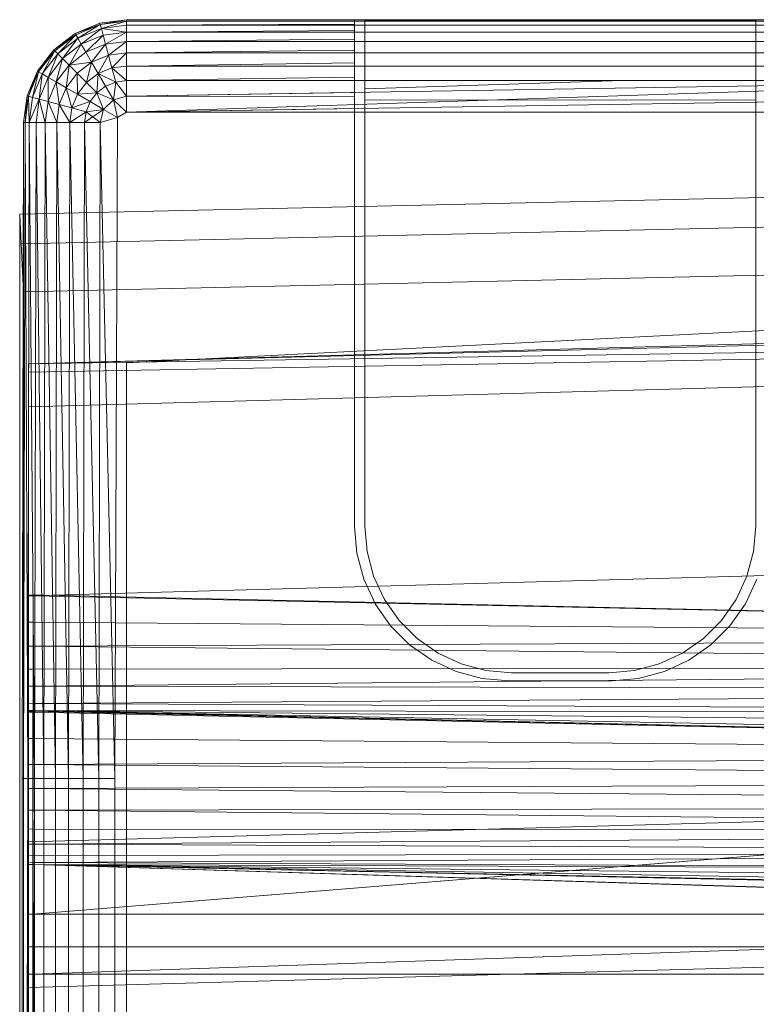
# Model space of a CAD drawing. Header units: metres. Extents: x 391.1 to 427.5, y 12.7 to 28.4.
# Tile 71 of 151: x 407.553 to 407.658, y 26.374 to 26.514. Entities that reach past the tile are written whole.
import ezdxf

# ---------------------------------------------------------------- set-up
doc = ezdxf.new("R2010")
doc.units = ezdxf.units.M
doc.layers.add('A-DETL-____-MBND', color=7, linetype='Continuous', lineweight=18)
doc.layers.add('A-GENM-____-OTLN', color=7, linetype='Continuous', lineweight=18)

# ---------------------------------------------------------------- blocks, each defined once
blk = doc.blocks.new('Family - LONDR55-XX_ZZ-ARQ-CAA-M3D-Londres55-154724-04_ENLLUMENAT_P1')
at = {"layer": 'A-DETL-____-MBND', "color": 253, "true_color": 0xaaaaaa}
for p, q in [((0.00733, 0.72494), (0.01086, 0.72641)), ((0.00733, 0.72494), (0.01086, 0.72641)), ((0.00733, 0.72494), (0.01086, 0.72641)), ((0.00733, 0.72494), (0.01086, 0.72641)), ((0.01086, 0.72641), (0.01465, 0.72691)), ((0.01086, 0.72641), (0.01465, 0.72691)), ((0.01086, 0.72641), (0.01465, 0.72691)), ((0.01086, 0.72641), (0.01465, 0.72691)), ((0.01086, 0.72641), (0.01465, 0.72671)), ((0.01086, 0.72641), (0.01465, 0.72671)), ((0.01086, 0.72641), (0.01091, 0.72621)), ((0.01086, 0.72641), (0.01091, 0.72621)), ((0.01086, 0.72641), (0.01091, 0.72621)), ((0.01465, 0.72671), (0.01091, 0.72621)), ((0.01465, 0.72671), (0.01091, 0.72621)), ((0.01091, 0.72621), (0.01465, 0.72671)), ((0.01465, 0.72691), (0.10805, 0.72711)), ((0.01465, 0.72691), (0.10805, 0.72711)), ((0.01465, 0.72691), (0.01465, 0.72671)), ((0.10805, 0.72691), (0.01465, 0.72671)), ((0.01465, 0.72691), (0.38826, 0.72691)), ((0.01465, 0.72691), (0.38826, 0.72691)), ((0.01465, 0.72691), (0.01465, 0.72671)), ((0.01465, 0.72691), (0.10805, 0.72691)), ((0.01465, 0.72691), (0.01465, 0.72671)), ((0.10805, 0.72691), (0.01465, 0.72671)), ((0.01465, 0.72691), (0.10805, 0.72691)), ((0.01465, 0.72671), (0.10805, 0.72691)), ((0.01465, 0.72671), (0.01465, 0.72611)), ((0.01465, 0.72671), (0.01465, 0.72611)), ((0.01465, 0.72671), (0.10805, 0.72631)), ((0.01465, 0.72671), (0.01465, 0.72611)), ((0.01465, 0.72671), (0.10805, 0.72631)), ((0.10805, 0.72631), (0.01465, 0.72611)), ((0.10805, 0.72631), (0.01465, 0.72611)), ((0.01465, 0.72611), (0.10805, 0.72631)), ((0.02769, 0.72747), (0.02057, 0.40793)), ((0.02769, 0.72747), (0.02057, 0.40793)), ((0.03191, 0.72725), (0.02479, 0.40776)), ((0.03191, 0.72725), (0.02479, 0.40776)), ((0.03191, 0.72747), (0.02769, 0.72747)), ((0.02769, 0.72747), (0.03191, 0.72747)), ((0.03191, 0.72725), (0.02769, 0.72747)), ((0.02769, 0.72747), (0.03191, 0.72725)), ((0.03874, 0.72691), (0.03162, 0.40749)), ((0.03874, 0.72691), (0.03162, 0.40749)), ((0.03191, 0.72747), (0.03874, 0.72747)), ((0.03874, 0.72747), (0.03191, 0.72747)), ((0.03874, 0.72691), (0.03191, 0.72725)), ((0.03191, 0.72725), (0.03874, 0.72691)), ((0.03874, 0.72747), (0.36709, 0.72747)), ((0.36709, 0.72747), (0.03874, 0.72747)), ((0.36709, 0.72691), (0.03874, 0.72691)), ((0.03874, 0.72691), (0.36709, 0.72691)), ((0.10805, 0.72711), (0.10805, 0.72691)), ((0.10805, 0.72711), (0.29485, 0.72711)), ((0.10805, 0.72711), (0.10805, 0.72691)), ((0.10805, 0.72711), (0.29485, 0.72711)), ((0.10805, 0.72711), (0.10805, 0.72691)), ((0.10805, 0.72691), (0.10805, 0.72631)), ((0.10805, 0.72691), (0.29485, 0.72691)), ((0.10805, 0.72691), (0.10805, 0.72631)), ((0.10805, 0.72691), (0.29485, 0.72691)), ((0.10805, 0.72691), (0.29485, 0.72691)), ((0.10805, 0.72691), (0.10805, 0.72631)), ((0.29485, 0.72691), (0.10805, 0.72631)), ((0.10805, 0.72631), (0.29485, 0.72691)), ((0.10805, 0.72631), (0.10805, 0.72534)), ((0.10805, 0.72631), (0.29485, 0.72631)), ((0.10805, 0.72631), (0.10805, 0.72534)), ((0.10805, 0.72631), (0.29485, 0.72631)), ((0.10805, 0.72631), (0.10805, 0.72534)), ((0.29485, 0.72631), (0.10805, 0.72534)), ((0.10805, 0.72631), (0.29485, 0.72631)), ((0.10805, 0.72534), (0.29485, 0.72631)), ((0.00429, 0.72262), (0.00733, 0.72494)), ((0.00429, 0.72262), (0.00733, 0.72494)), ((0.00429, 0.72262), (0.00733, 0.72494)), ((0.00429, 0.72262), (0.00733, 0.72494)), ((0.00733, 0.72494), (0.01091, 0.72621)), ((0.00733, 0.72494), (0.01091, 0.72621)), ((0.00733, 0.72494), (0.00743, 0.72477)), ((0.00733, 0.72494), (0.00743, 0.72477)), ((0.00733, 0.72494), (0.00743, 0.72477)), ((0.01091, 0.72621), (0.00743, 0.72477)), ((0.01091, 0.72621), (0.00743, 0.72477)), ((0.00743, 0.72477), (0.01091, 0.72621)), ((0.00743, 0.72477), (0.01106, 0.72564)), ((0.00743, 0.72477), (0.01106, 0.72564)), ((0.01106, 0.72564), (0.00772, 0.72425)), ((0.01106, 0.72564), (0.00772, 0.72425)), ((0.00772, 0.72425), (0.01106, 0.72564)), ((0.01091, 0.72621), (0.01106, 0.72564)), ((0.01091, 0.72621), (0.01106, 0.72564)), ((0.01091, 0.72621), (0.01465, 0.72611)), ((0.01091, 0.72621), (0.01106, 0.72564)), ((0.01091, 0.72621), (0.01465, 0.72611)), ((0.01465, 0.72611), (0.01106, 0.72564)), ((0.01465, 0.72611), (0.01106, 0.72564)), ((0.01106, 0.72564), (0.01465, 0.72611)), ((0.01106, 0.72564), (0.01132, 0.7247)), ((0.01106, 0.72564), (0.01132, 0.7247)), ((0.01106, 0.72564), (0.01132, 0.7247)), ((0.01465, 0.72611), (0.01132, 0.7247)), ((0.01132, 0.7247), (0.01465, 0.72611)), ((0.01465, 0.72514), (0.01132, 0.7247)), ((0.01132, 0.7247), (0.01465, 0.72514)), ((0.01132, 0.7247), (0.01465, 0.72514)), ((0.01465, 0.72611), (0.01465, 0.72514)), ((0.01465, 0.72611), (0.01465, 0.72514)), ((0.01465, 0.72611), (0.10805, 0.72534)), ((0.01465, 0.72611), (0.01465, 0.72514)), ((0.01465, 0.72611), (0.10805, 0.72534)), ((0.10805, 0.72534), (0.01465, 0.72514)), ((0.10805, 0.72534), (0.01465, 0.72514)), ((0.01465, 0.72514), (0.10805, 0.72534)), ((0.01465, 0.72514), (0.01465, 0.72382)), ((0.01465, 0.72514), (0.01465, 0.72382)), ((0.01465, 0.72514), (0.10805, 0.72402)), ((0.01465, 0.72514), (0.01465, 0.72382)), ((0.01465, 0.72514), (0.10805, 0.72402)), ((0.03494, 0.21652), (0.04902, 0.7262)), ((0.04902, 0.7262), (0.03612, 0.21652)), ((0.04902, 0.7262), (0.04107, 0.21652)), ((0.0502, 0.7262), (0.04107, 0.21652)), ((0.05515, 0.7262), (0.04107, 0.21652)), ((0.04902, 0.7262), (0.0502, 0.7262)), ((0.0502, 0.7262), (0.05515, 0.7262)), ((0.05515, 0.7262), (0.08204, 0.7262)), ((0.08204, 0.7262), (0.06796, 0.21652)), ((0.08802, 0.44565), (0.08189, 0.7262)), ((0.08201, 0.7262), (0.08189, 0.7262)), ((0.08202, 0.72555), (0.08201, 0.7262)), ((0.08202, 0.7262), (0.08201, 0.7262)), ((0.08202, 0.72555), (0.08201, 0.7262)), ((0.08202, 0.7262), (0.08202, 0.72555)), ((0.08203, 0.7262), (0.08202, 0.72555)), ((0.08203, 0.7262), (0.08202, 0.7262)), ((0.08202, 0.72555), (0.08202, 0.7262)), ((0.08203, 0.7262), (0.08202, 0.72555)), ((0.08202, 0.72555), (0.08802, 0.44565)), ((0.08578, 0.72555), (0.08202, 0.72555)), ((0.08202, 0.72555), (0.08578, 0.72555)), ((0.08202, 0.72555), (0.08802, 0.44565)), ((0.08577, 0.7262), (0.08203, 0.7262)), ((0.08204, 0.7262), (0.11707, 0.7262)), ((0.08577, 0.7262), (0.08578, 0.72555)), ((0.08578, 0.7262), (0.08577, 0.7262)), ((0.08578, 0.72555), (0.08577, 0.7262)), ((0.08578, 0.7262), (0.08578, 0.72555)), ((0.08579, 0.7262), (0.08578, 0.72555)), ((0.08579, 0.7262), (0.08578, 0.7262)), ((0.08578, 0.72555), (0.08578, 0.7262)), ((0.08579, 0.7262), (0.08578, 0.72555)), ((0.08578, 0.72555), (0.08802, 0.44565)), ((0.08578, 0.72555), (0.0892, 0.72555)), ((0.08578, 0.72555), (0.08802, 0.44565)), ((0.0892, 0.72555), (0.08578, 0.72555)), ((0.0892, 0.7262), (0.08579, 0.7262)), ((0.0892, 0.72555), (0.08802, 0.44565)), ((0.08802, 0.44565), (0.0892, 0.72555)), ((0.0892, 0.7262), (0.0892, 0.72555)), ((0.0892, 0.7262), (0.0892, 0.72555)), ((0.0892, 0.7262), (0.0892, 0.7262)), ((0.0892, 0.72555), (0.0892, 0.7262)), ((0.09247, 0.7262), (0.0892, 0.7262)), ((0.0892, 0.7262), (0.0892, 0.72555)), ((0.0892, 0.72555), (0.09212, 0.44566)), ((0.09248, 0.72555), (0.0892, 0.72555)), ((0.0892, 0.72555), (0.09248, 0.72555)), ((0.0892, 0.72555), (0.09212, 0.44566)), ((0.09248, 0.72555), (0.09212, 0.44566)), ((0.09212, 0.44566), (0.09248, 0.72555)), ((0.09212, 0.44566), (0.09491, 0.72555)), ((0.09212, 0.44566), (0.09491, 0.72555)), ((0.09247, 0.7262), (0.09248, 0.72555)), ((0.09489, 0.7262), (0.09247, 0.7262)), ((0.09247, 0.7262), (0.09248, 0.72555)), ((0.09491, 0.72555), (0.09248, 0.72555)), ((0.09248, 0.72555), (0.09491, 0.72555)), ((0.09489, 0.7262), (0.09491, 0.72555)), ((0.09734, 0.7262), (0.09489, 0.7262)), ((0.09489, 0.7262), (0.09491, 0.72555)), ((0.09737, 0.72555), (0.09491, 0.72555)), ((0.09491, 0.72555), (0.09554, 0.44566)), ((0.09491, 0.72555), (0.09737, 0.72555)), ((0.09491, 0.72555), (0.09554, 0.44566)), ((0.09737, 0.72555), (0.09554, 0.44566)), ((0.09554, 0.44566), (0.09737, 0.72555)), ((0.09734, 0.7262), (0.09737, 0.72555)), ((0.09833, 0.7262), (0.09734, 0.7262)), ((0.09734, 0.7262), (0.09737, 0.72555)), ((0.09837, 0.72555), (0.09737, 0.72555)), ((0.09737, 0.72555), (0.09882, 0.44566)), ((0.09737, 0.72555), (0.09837, 0.72555)), ((0.09737, 0.72555), (0.09882, 0.44566)), ((0.09833, 0.7262), (0.09837, 0.72555)), ((0.09845, 0.7262), (0.09833, 0.7262)), ((0.09837, 0.72555), (0.09833, 0.7262)), ((0.09845, 0.7262), (0.09837, 0.72555)), ((0.09845, 0.7262), (0.09837, 0.72555)), ((0.09837, 0.72555), (0.12737, 0.72561)), ((0.12737, 0.72561), (0.09837, 0.72555)), ((0.09837, 0.72555), (0.09882, 0.44566)), ((0.09837, 0.72555), (0.10126, 0.44566)), ((0.09837, 0.72555), (0.09882, 0.44566)), ((0.09837, 0.72555), (0.10371, 0.44566)), ((0.09837, 0.72555), (0.10126, 0.44566)), ((0.09837, 0.72555), (0.10471, 0.44572)), ((0.09837, 0.72555), (0.10371, 0.44566)), ((0.09837, 0.72555), (0.10471, 0.44572)), ((0.12734, 0.7262), (0.09845, 0.7262)), ((0.10461, 0.44571), (0.09848, 0.7262)), ((0.09858, 0.7262), (0.09848, 0.7262)), ((0.09859, 0.7262), (0.09858, 0.7262)), ((0.09861, 0.7256), (0.09858, 0.7262)), ((0.09861, 0.7256), (0.09858, 0.7262)), ((0.09859, 0.7262), (0.09861, 0.7256)), ((0.09861, 0.7262), (0.09859, 0.7262)), ((0.09861, 0.7256), (0.09859, 0.7262)), ((0.09861, 0.7262), (0.09861, 0.7256)), ((0.09862, 0.7262), (0.09861, 0.7256)), ((0.09862, 0.7262), (0.09861, 0.7262)), ((0.09861, 0.7256), (0.09861, 0.7262)), ((0.09862, 0.7262), (0.09861, 0.7256)), ((0.09861, 0.7256), (0.10461, 0.44571)), ((0.10238, 0.7256), (0.09861, 0.7256)), ((0.09861, 0.7256), (0.10238, 0.7256)), ((0.09861, 0.7256), (0.10461, 0.44571)), ((0.10238, 0.7262), (0.09862, 0.7262)), ((0.10238, 0.7262), (0.10238, 0.7256)), ((0.10239, 0.7262), (0.10238, 0.7256)), ((0.10239, 0.7262), (0.10238, 0.7262)), ((0.10238, 0.7256), (0.10238, 0.7262)), ((0.10239, 0.7262), (0.10238, 0.7256)), ((0.10238, 0.7256), (0.10461, 0.44571)), ((0.10604, 0.7256), (0.10238, 0.7256)), ((0.10238, 0.7256), (0.10604, 0.7256)), ((0.10238, 0.7256), (0.10461, 0.44571)), ((0.10603, 0.7262), (0.10239, 0.7262)), ((0.11707, 0.7262), (0.10299, 0.21652)), ((0.10604, 0.7256), (0.10461, 0.44571)), ((0.10461, 0.44571), (0.10604, 0.7256)), ((0.12737, 0.72561), (0.10471, 0.44572)), ((0.10471, 0.44572), (0.12737, 0.72561)), ((0.10603, 0.7262), (0.10604, 0.7256)), ((0.10604, 0.7262), (0.10603, 0.7262)), ((0.10604, 0.7256), (0.10603, 0.7262)), ((0.10604, 0.7262), (0.10604, 0.7256)), ((0.10605, 0.7262), (0.10604, 0.7256)), ((0.10605, 0.7262), (0.10604, 0.7262)), ((0.10604, 0.7256), (0.10604, 0.7262)), ((0.10605, 0.7262), (0.10604, 0.7256)), ((0.10604, 0.7256), (0.10839, 0.44571)), ((0.10604, 0.7256), (0.10947, 0.7256)), ((0.10604, 0.7256), (0.10839, 0.44571)), ((0.10947, 0.7256), (0.10604, 0.7256)), ((0.10947, 0.7262), (0.10605, 0.7262)), ((0.10805, 0.72534), (0.10805, 0.72402)), ((0.10805, 0.72534), (0.29485, 0.72534)), ((0.10805, 0.72534), (0.10805, 0.72402)), ((0.10805, 0.72534), (0.29485, 0.72534)), ((0.10805, 0.72534), (0.10805, 0.72402)), ((0.10805, 0.72534), (0.29485, 0.72534)), ((0.10947, 0.7256), (0.10839, 0.44571)), ((0.10839, 0.44571), (0.10947, 0.7256)), ((0.10947, 0.7262), (0.10947, 0.7256)), ((0.10947, 0.7262), (0.10947, 0.7256)), ((0.10947, 0.7262), (0.10947, 0.7262)), ((0.10947, 0.7256), (0.10947, 0.7262)), ((0.10948, 0.7262), (0.10947, 0.7256)), ((0.10948, 0.7262), (0.10947, 0.7262)), ((0.10947, 0.7256), (0.10947, 0.7262)), ((0.10948, 0.7262), (0.10947, 0.7256)), ((0.10947, 0.7256), (0.11204, 0.44571)), ((0.11257, 0.7256), (0.10947, 0.7256)), ((0.10947, 0.7256), (0.11257, 0.7256)), ((0.10947, 0.7256), (0.11204, 0.44571)), ((0.11257, 0.7262), (0.10948, 0.7262)), ((0.11257, 0.7256), (0.11204, 0.44571)), ((0.11204, 0.44571), (0.11257, 0.7256)), ((0.11257, 0.7262), (0.11257, 0.7256)), ((0.11257, 0.7262), (0.11257, 0.7256)), ((0.11257, 0.7256), (0.11257, 0.7262)), ((0.11524, 0.7262), (0.11257, 0.7262)), ((0.11257, 0.7262), (0.11257, 0.7256)), ((0.11525, 0.7256), (0.11257, 0.7256)), ((0.11257, 0.7256), (0.11547, 0.44571)), ((0.11257, 0.7256), (0.11525, 0.7256)), ((0.11257, 0.7256), (0.11547, 0.44571)), ((0.11524, 0.7262), (0.11525, 0.7256)), ((0.1174, 0.7262), (0.11524, 0.7262)), ((0.11524, 0.7262), (0.11525, 0.7256)), ((0.11742, 0.7256), (0.11525, 0.7256)), ((0.11525, 0.7256), (0.11547, 0.44571)), ((0.11525, 0.7256), (0.11742, 0.7256)), ((0.11525, 0.7256), (0.11547, 0.44571)), ((0.11742, 0.7256), (0.11547, 0.44571)), ((0.11547, 0.44571), (0.11742, 0.7256)), ((0.11707, 0.7262), (0.13782, 0.7262)), ((0.1174, 0.7262), (0.11742, 0.7256)), ((0.11899, 0.7262), (0.1174, 0.7262)), ((0.1174, 0.7262), (0.11742, 0.7256)), ((0.11902, 0.7256), (0.11742, 0.7256)), ((0.11742, 0.7256), (0.11858, 0.44571)), ((0.11742, 0.7256), (0.11902, 0.7256)), ((0.11742, 0.7256), (0.11858, 0.44571)), ((0.11902, 0.7256), (0.11858, 0.44571)), ((0.11858, 0.44571), (0.11902, 0.7256)), ((0.11858, 0.44571), (0.12, 0.7256)), ((0.11858, 0.44571), (0.12, 0.7256)), ((0.11899, 0.7262), (0.11902, 0.7256)), ((0.11997, 0.7262), (0.11899, 0.7262)), ((0.11899, 0.7262), (0.11902, 0.7256)), ((0.12, 0.7256), (0.11902, 0.7256)), ((0.11902, 0.7256), (0.12, 0.7256)), ((0.11997, 0.7262), (0.12, 0.7256)), ((0.12028, 0.7262), (0.11997, 0.7262)), ((0.11997, 0.7262), (0.12, 0.7256)), ((0.12032, 0.7256), (0.12, 0.7256)), ((0.12, 0.7256), (0.12125, 0.44571)), ((0.12, 0.7256), (0.12032, 0.7256)), ((0.12, 0.7256), (0.12125, 0.44571)), ((0.12028, 0.7262), (0.12032, 0.7256)), ((0.12028, 0.7262), (0.28568, 0.7262)), ((0.12028, 0.7262), (0.12032, 0.7256)), ((0.12034, 0.7262), (0.12029, 0.7262)), ((0.12032, 0.7256), (0.12029, 0.7262)), ((0.12034, 0.7262), (0.12032, 0.7256)), ((0.12034, 0.7262), (0.12032, 0.7256)), ((0.12032, 0.7256), (0.13594, 0.72561)), ((0.13594, 0.72561), (0.12032, 0.7256)), ((0.12032, 0.7256), (0.12632, 0.44571)), ((0.12032, 0.7256), (0.12125, 0.44571)), ((0.12032, 0.7256), (0.12343, 0.44571)), ((0.12032, 0.7256), (0.12125, 0.44571)), ((0.12032, 0.7256), (0.12503, 0.44571)), ((0.12032, 0.7256), (0.12343, 0.44571)), ((0.12032, 0.7256), (0.12601, 0.44571)), ((0.12032, 0.7256), (0.12503, 0.44571)), ((0.12032, 0.7256), (0.12632, 0.44571)), ((0.12032, 0.7256), (0.12601, 0.44571)), ((0.12032, 0.7256), (0.12632, 0.44571)), ((0.12032, 0.7256), (0.13594, 0.21593)), ((0.12032, 0.7256), (0.12632, 0.44571)), ((0.12032, 0.7256), (0.13594, 0.21593)), ((0.12032, 0.7256), (0.13646, 0.2042)), ((0.1359, 0.7262), (0.12034, 0.7262)), ((0.13782, 0.7262), (0.12375, 0.21652)), ((0.13594, 0.72561), (0.12632, 0.44571)), ((0.12632, 0.44571), (0.13594, 0.72561)), ((0.12734, 0.7262), (0.12737, 0.72561)), ((0.12736, 0.7262), (0.12734, 0.7262)), ((0.12737, 0.72561), (0.12734, 0.7262)), ((0.12736, 0.7262), (0.12737, 0.72561)), ((0.12737, 0.7262), (0.12736, 0.7262)), ((0.12737, 0.72561), (0.12736, 0.7262)), ((0.12737, 0.7262), (0.12737, 0.72561)), ((0.13203, 0.7262), (0.12737, 0.7262)), ((0.12737, 0.7262), (0.12737, 0.72561)), ((0.12737, 0.72561), (0.12737, 0.44571)), ((0.13205, 0.72561), (0.12737, 0.72561)), ((0.12737, 0.72561), (0.13205, 0.72561)), ((0.12737, 0.72561), (0.12737, 0.44571)), ((0.13203, 0.7262), (0.13205, 0.72561)), ((0.13591, 0.7262), (0.13203, 0.7262)), ((0.13203, 0.7262), (0.13205, 0.72561)), ((0.13594, 0.72561), (0.13205, 0.72561)), ((0.13205, 0.72561), (0.13205, 0.44571)), ((0.13205, 0.72561), (0.13205, 0.44571)), ((0.13205, 0.72561), (0.13594, 0.72561)), ((0.1359, 0.7262), (0.13594, 0.72561)), ((0.1359, 0.7262), (0.27007, 0.7262)), ((0.1359, 0.7262), (0.13594, 0.72561)), ((0.13591, 0.7262), (0.13594, 0.72561)), ((0.26951, 0.7262), (0.13591, 0.7262)), ((0.13591, 0.7262), (0.13594, 0.72561)), ((0.13594, 0.72561), (0.13594, 0.44571)), ((0.13594, 0.72561), (0.27003, 0.72561)), ((0.13594, 0.72561), (0.27003, 0.72561)), ((0.13594, 0.72561), (0.13594, 0.44571)), ((0.27003, 0.72561), (0.13594, 0.72561)), ((0.13594, 0.44571), (0.13594, 0.72561)), ((0.13594, 0.72561), (0.27003, 0.72561)), ((0.13594, 0.72561), (0.13594, 0.44571)), ((0.13782, 0.7262), (0.16159, 0.7262)), ((0.00429, 0.72262), (0.00743, 0.72477)), ((0.00429, 0.72262), (0.00743, 0.72477)), ((0.00743, 0.72477), (0.00443, 0.72247)), ((0.00743, 0.72477), (0.00443, 0.72247)), ((0.00443, 0.72247), (0.00743, 0.72477)), ((0.00443, 0.72247), (0.00772, 0.72425)), ((0.00443, 0.72247), (0.00772, 0.72425)), ((0.00772, 0.72425), (0.00485, 0.72205)), ((0.00772, 0.72425), (0.00485, 0.72205)), ((0.00485, 0.72205), (0.00772, 0.72425)), ((0.00743, 0.72477), (0.00772, 0.72425)), ((0.00743, 0.72477), (0.00772, 0.72425)), ((0.00743, 0.72477), (0.00772, 0.72425)), ((0.00772, 0.72425), (0.01132, 0.7247)), ((0.00772, 0.72425), (0.01132, 0.7247)), ((0.00772, 0.72425), (0.00821, 0.72341)), ((0.00772, 0.72425), (0.00821, 0.72341)), ((0.00772, 0.72425), (0.00821, 0.72341)), ((0.01132, 0.7247), (0.00821, 0.72341)), ((0.01132, 0.7247), (0.00821, 0.72341)), ((0.00821, 0.72341), (0.01132, 0.7247)), ((0.01132, 0.7247), (0.01166, 0.72342)), ((0.01132, 0.7247), (0.01166, 0.72342)), ((0.01132, 0.7247), (0.01465, 0.72382)), ((0.01132, 0.7247), (0.01166, 0.72342)), ((0.01132, 0.7247), (0.01465, 0.72382)), ((0.01465, 0.72382), (0.01166, 0.72342)), ((0.01465, 0.72382), (0.01166, 0.72342)), ((0.01166, 0.72342), (0.01465, 0.72382)), ((0.10805, 0.72402), (0.01465, 0.72382)), ((0.10805, 0.72402), (0.01465, 0.72382)), ((0.01465, 0.72382), (0.10805, 0.72402)), ((0.01465, 0.72382), (0.01465, 0.72219)), ((0.01465, 0.72382), (0.01465, 0.72219)), ((0.01465, 0.72382), (0.10805, 0.72239)), ((0.01465, 0.72382), (0.01465, 0.72219)), ((0.01465, 0.72382), (0.10805, 0.72239)), ((0.10805, 0.72402), (0.29485, 0.72402)), ((0.10805, 0.72402), (0.10805, 0.72239)), ((0.10805, 0.72402), (0.29485, 0.72402)), ((0.10805, 0.72402), (0.29485, 0.72402)), ((0.10805, 0.72402), (0.10805, 0.72239)), ((0.00196, 0.71958), (0.00429, 0.72262)), ((0.00196, 0.71958), (0.00429, 0.72262)), ((0.00196, 0.71958), (0.00429, 0.72262)), ((0.00196, 0.71958), (0.00429, 0.72262)), ((0.00429, 0.72262), (0.00214, 0.71948)), ((0.00214, 0.71948), (0.00429, 0.72262)), ((0.00443, 0.72247), (0.00214, 0.71948)), ((0.00214, 0.71948), (0.00443, 0.72247)), ((0.00214, 0.71948), (0.00443, 0.72247)), ((0.00429, 0.72262), (0.00443, 0.72247)), ((0.00429, 0.72262), (0.00443, 0.72247)), ((0.00429, 0.72262), (0.00443, 0.72247)), ((0.00443, 0.72247), (0.00485, 0.72205)), ((0.00443, 0.72247), (0.00485, 0.72205)), ((0.00443, 0.72247), (0.00485, 0.72205)), ((0.00485, 0.72205), (0.00821, 0.72341)), ((0.00485, 0.72205), (0.00821, 0.72341)), ((0.00821, 0.72341), (0.00554, 0.72136)), ((0.00821, 0.72341), (0.00554, 0.72136)), ((0.00554, 0.72136), (0.00821, 0.72341)), ((0.00554, 0.72136), (0.00887, 0.72227)), ((0.00554, 0.72136), (0.00887, 0.72227)), ((0.00887, 0.72227), (0.00648, 0.72043)), ((0.00887, 0.72227), (0.00648, 0.72043)), ((0.00648, 0.72043), (0.00887, 0.72227)), ((0.00821, 0.72341), (0.01166, 0.72342)), ((0.00821, 0.72341), (0.01166, 0.72342)), ((0.00821, 0.72341), (0.00887, 0.72227)), ((0.00821, 0.72341), (0.00887, 0.72227)), ((0.00821, 0.72341), (0.00887, 0.72227)), ((0.01166, 0.72342), (0.00887, 0.72227)), ((0.01166, 0.72342), (0.00887, 0.72227)), ((0.00887, 0.72227), (0.01166, 0.72342)), ((0.00887, 0.72227), (0.00968, 0.72086)), ((0.00887, 0.72227), (0.00968, 0.72086)), ((0.00887, 0.72227), (0.01208, 0.72185)), ((0.00887, 0.72227), (0.00968, 0.72086)), ((0.00887, 0.72227), (0.01208, 0.72185)), ((0.01166, 0.72342), (0.01208, 0.72185)), ((0.01166, 0.72342), (0.01208, 0.72185)), ((0.01166, 0.72342), (0.01465, 0.72219)), ((0.01166, 0.72342), (0.01208, 0.72185)), ((0.01166, 0.72342), (0.01465, 0.72219)), ((0.01465, 0.72219), (0.01208, 0.72185)), ((0.01465, 0.72219), (0.01208, 0.72185)), ((0.01208, 0.72185), (0.01465, 0.72219)), ((0.10805, 0.72239), (0.01465, 0.72219)), ((0.10805, 0.72239), (0.01465, 0.72219)), ((0.01465, 0.72219), (0.10805, 0.72239)), ((0.01465, 0.72219), (0.01465, 0.72031)), ((0.01465, 0.72219), (0.01465, 0.72031)), ((0.01465, 0.72219), (0.10805, 0.72051)), ((0.01465, 0.72219), (0.01465, 0.72031)), ((0.01465, 0.72219), (0.10805, 0.72051)), ((0.10805, 0.72239), (0.29485, 0.72239)), ((0.10805, 0.72239), (0.10805, 0.72051)), ((0.10805, 0.72239), (0.29485, 0.72239)), ((0.10805, 0.72239), (0.29485, 0.72239)), ((0.10805, 0.72239), (0.10805, 0.72051)), ((0.00214, 0.71948), (0.00485, 0.72205)), ((0.00214, 0.71948), (0.00485, 0.72205)), ((0.00485, 0.72205), (0.00265, 0.71918)), ((0.00485, 0.72205), (0.00265, 0.71918)), ((0.00265, 0.71918), (0.00485, 0.72205)), ((0.00265, 0.71918), (0.00554, 0.72136)), ((0.00265, 0.71918), (0.00554, 0.72136)), ((0.00554, 0.72136), (0.0035, 0.7187)), ((0.00554, 0.72136), (0.0035, 0.7187)), ((0.0035, 0.7187), (0.00554, 0.72136)), ((0.00485, 0.72205), (0.00554, 0.72136)), ((0.00485, 0.72205), (0.00554, 0.72136)), ((0.00485, 0.72205), (0.00554, 0.72136)), ((0.00554, 0.72136), (0.00648, 0.72043)), ((0.00554, 0.72136), (0.00648, 0.72043)), ((0.00554, 0.72136), (0.00648, 0.72043)), ((0.00648, 0.72043), (0.00968, 0.72086)), ((0.00648, 0.72043), (0.00968, 0.72086)), ((0.00968, 0.72086), (0.00763, 0.71928)), ((0.00968, 0.72086), (0.00763, 0.71928)), ((0.00763, 0.71928), (0.00968, 0.72086)), ((0.01208, 0.72185), (0.00968, 0.72086)), ((0.01208, 0.72185), (0.00968, 0.72086)), ((0.00968, 0.72086), (0.01208, 0.72185)), ((0.00968, 0.72086), (0.01062, 0.71923)), ((0.00968, 0.72086), (0.01062, 0.71923)), ((0.00968, 0.72086), (0.01257, 0.72003)), ((0.00968, 0.72086), (0.01062, 0.71923)), ((0.00968, 0.72086), (0.01257, 0.72003)), ((0.01208, 0.72185), (0.01257, 0.72003)), ((0.01208, 0.72185), (0.01257, 0.72003)), ((0.01208, 0.72185), (0.01465, 0.72031)), ((0.01208, 0.72185), (0.01257, 0.72003)), ((0.01208, 0.72185), (0.01465, 0.72031)), ((0.0005, 0.71605), (0.00196, 0.71958)), ((0.0005, 0.71605), (0.00196, 0.71958)), ((0.0005, 0.71605), (0.00196, 0.71958)), ((0.0005, 0.71605), (0.00196, 0.71958)), ((0.00196, 0.71958), (0.00069, 0.716)), ((0.00069, 0.716), (0.00196, 0.71958)), ((0.00214, 0.71948), (0.00069, 0.716)), ((0.00069, 0.716), (0.00214, 0.71948)), ((0.00069, 0.716), (0.00214, 0.71948)), ((0.00196, 0.71958), (0.00214, 0.71948)), ((0.00196, 0.71958), (0.00214, 0.71948)), ((0.00196, 0.71958), (0.00214, 0.71948)), ((0.00214, 0.71948), (0.00265, 0.71918)), ((0.00214, 0.71948), (0.00265, 0.71918)), ((0.00214, 0.71948), (0.00265, 0.71918)), ((0.0035, 0.7187), (0.00648, 0.72043)), ((0.0035, 0.7187), (0.00648, 0.72043)), ((0.00648, 0.72043), (0.00464, 0.71804)), ((0.00648, 0.72043), (0.00464, 0.71804)), ((0.00464, 0.71804), (0.00648, 0.72043)), ((0.00648, 0.72043), (0.00605, 0.71722)), ((0.00605, 0.71722), (0.00648, 0.72043)), ((0.00648, 0.72043), (0.00763, 0.71928)), ((0.00648, 0.72043), (0.00763, 0.71928)), ((0.00648, 0.72043), (0.00763, 0.71928)), ((0.01257, 0.72003), (0.01062, 0.71923)), ((0.01257, 0.72003), (0.01062, 0.71923)), ((0.01062, 0.71923), (0.01257, 0.72003)), ((0.01257, 0.72003), (0.01167, 0.71743)), ((0.01167, 0.71743), (0.01257, 0.72003)), ((0.01465, 0.72031), (0.01257, 0.72003)), ((0.01465, 0.72031), (0.01257, 0.72003)), ((0.01257, 0.72003), (0.01465, 0.72031)), ((0.01257, 0.72003), (0.01311, 0.71802)), ((0.01257, 0.72003), (0.01311, 0.71802)), ((0.01257, 0.72003), (0.01311, 0.71802)), ((0.01465, 0.72031), (0.01311, 0.71802)), ((0.01311, 0.71802), (0.01465, 0.72031)), ((0.10805, 0.72051), (0.01465, 0.72031)), ((0.10805, 0.72051), (0.01465, 0.72031)), ((0.01465, 0.72031), (0.10805, 0.72051)), ((0.01465, 0.72031), (0.01465, 0.71823)), ((0.01465, 0.72031), (0.01465, 0.71823)), ((0.01465, 0.72031), (0.10805, 0.71843)), ((0.01465, 0.72031), (0.01465, 0.71823)), ((0.01465, 0.72031), (0.10805, 0.71843)), ((0.10805, 0.72051), (0.29485, 0.72051)), ((0.10805, 0.72051), (0.10805, 0.71843)), ((0.10805, 0.72051), (0.29485, 0.72051)), ((0.10805, 0.72051), (0.29485, 0.72051)), ((0.10805, 0.72051), (0.10805, 0.71843)), ((0.00069, 0.716), (0.00265, 0.71918)), ((0.00069, 0.716), (0.00265, 0.71918)), ((0.00265, 0.71918), (0.00127, 0.71584)), ((0.00265, 0.71918), (0.00127, 0.71584)), ((0.00127, 0.71584), (0.00265, 0.71918)), ((0.00127, 0.71584), (0.0035, 0.7187)), ((0.00127, 0.71584), (0.0035, 0.7187)), ((0.0035, 0.7187), (0.00221, 0.71559)), ((0.0035, 0.7187), (0.00221, 0.71559)), ((0.00221, 0.71559), (0.0035, 0.7187)), ((0.00221, 0.71559), (0.00464, 0.71804)), ((0.00221, 0.71559), (0.00464, 0.71804)), ((0.00265, 0.71918), (0.0035, 0.7187)), ((0.00265, 0.71918), (0.0035, 0.7187)), ((0.00265, 0.71918), (0.0035, 0.7187)), ((0.00464, 0.71804), (0.00348, 0.71525)), ((0.00464, 0.71804), (0.00348, 0.71525)), ((0.00348, 0.71525), (0.00464, 0.71804)), ((0.0035, 0.7187), (0.00464, 0.71804)), ((0.0035, 0.7187), (0.00464, 0.71804)), ((0.0035, 0.7187), (0.00464, 0.71804)), ((0.00464, 0.71804), (0.00605, 0.71722)), ((0.00464, 0.71804), (0.00605, 0.71722)), ((0.00464, 0.71804), (0.00605, 0.71722)), ((0.00763, 0.71928), (0.00605, 0.71722)), ((0.00605, 0.71722), (0.00763, 0.71928)), ((0.00605, 0.71722), (0.00763, 0.71928)), ((0.00605, 0.71722), (0.00896, 0.71795)), ((0.00605, 0.71722), (0.00896, 0.71795)), ((0.00763, 0.71928), (0.00896, 0.71795)), ((0.00763, 0.71928), (0.00896, 0.71795)), ((0.00763, 0.71928), (0.01062, 0.71923)), ((0.00763, 0.71928), (0.00896, 0.71795)), ((0.00763, 0.71928), (0.01062, 0.71923)), ((0.00896, 0.71795), (0.00768, 0.71628)), ((0.00896, 0.71795), (0.00768, 0.71628)), ((0.00768, 0.71628), (0.00896, 0.71795)), ((0.01062, 0.71923), (0.00896, 0.71795)), ((0.01062, 0.71923), (0.00896, 0.71795)), ((0.00896, 0.71795), (0.01062, 0.71923)), ((0.00896, 0.71795), (0.01043, 0.71648)), ((0.00896, 0.71795), (0.01043, 0.71648)), ((0.00896, 0.71795), (0.01043, 0.71648)), ((0.01062, 0.71923), (0.01043, 0.71648)), ((0.01043, 0.71648), (0.01062, 0.71923)), ((0.01062, 0.71923), (0.01167, 0.71743)), ((0.01062, 0.71923), (0.01167, 0.71743)), ((0.01062, 0.71923), (0.01167, 0.71743)), ((0.01311, 0.71802), (0.01167, 0.71743)), ((0.01167, 0.71743), (0.01311, 0.71802)), ((0.01167, 0.71743), (0.01311, 0.71802)), ((0.01465, 0.71823), (0.01277, 0.71551)), ((0.01311, 0.71802), (0.01277, 0.71551)), ((0.01311, 0.71802), (0.01277, 0.71551)), ((0.01311, 0.71802), (0.01277, 0.71551)), ((0.01465, 0.71823), (0.01311, 0.71802)), ((0.01311, 0.71802), (0.01465, 0.71823)), ((0.01311, 0.71802), (0.01465, 0.71823)), ((0.01311, 0.71802), (0.01465, 0.71601)), ((0.10805, 0.71843), (0.01465, 0.71823)), ((0.10805, 0.71843), (0.01465, 0.71823)), ((0.01465, 0.71823), (0.10805, 0.71843)), ((0.01465, 0.71823), (0.01465, 0.71601)), ((0.01465, 0.71823), (0.10805, 0.71621)), ((0.01465, 0.71823), (0.01465, 0.71601)), ((0.01465, 0.71823), (0.10805, 0.71621)), ((0.10805, 0.71843), (0.29485, 0.71843)), ((0.10805, 0.71843), (0.10805, 0.71621)), ((0.10805, 0.71843), (0.29485, 0.71843)), ((0.10805, 0.71843), (0.29485, 0.71843)), ((0.10805, 0.71843), (0.10805, 0.71621)), ((0.00348, 0.71525), (0.00605, 0.71722)), ((0.00348, 0.71525), (0.00605, 0.71722)), ((0.00605, 0.71722), (0.00505, 0.71483)), ((0.00605, 0.71722), (0.00505, 0.71483)), ((0.00505, 0.71483), (0.00605, 0.71722)), ((0.00605, 0.71722), (0.00768, 0.71628)), ((0.00605, 0.71722), (0.00768, 0.71628)), ((0.00605, 0.71722), (0.00768, 0.71628)), ((0.00768, 0.71628), (0.01043, 0.71648)), ((0.00768, 0.71628), (0.01043, 0.71648)), ((0.01043, 0.71648), (0.00948, 0.71524)), ((0.01043, 0.71648), (0.00948, 0.71524)), ((0.00948, 0.71524), (0.01043, 0.71648)), ((0.01167, 0.71743), (0.01043, 0.71648)), ((0.01043, 0.71648), (0.01167, 0.71743)), ((0.01043, 0.71648), (0.01167, 0.71743)), ((0.01043, 0.71648), (0.0114, 0.71413)), ((0.01043, 0.71648), (0.01277, 0.71551)), ((0.01043, 0.71648), (0.0114, 0.71413)), ((0.01043, 0.71648), (0.01277, 0.71551)), ((0.01043, 0.71648), (0.01277, 0.71551)), ((0.01043, 0.71648), (0.0114, 0.71413)), ((0.01167, 0.71743), (0.01277, 0.71551)), ((0.01167, 0.71743), (0.01277, 0.71551)), ((0.01167, 0.71743), (0.01277, 0.71551)), ((0, 0.71226), (0.0005, 0.71605)), ((0, 0.71226), (0.0005, 0.71605)), ((0, 0.71226), (0.0005, 0.71605)), ((0, 0.71226), (0.0005, 0.71605)), ((0, 0.71226), (0.00069, 0.716)), ((0, 0.71226), (0.00069, 0.716)), ((0.00069, 0.716), (0.0002, 0.71226)), ((0.00069, 0.716), (0.0002, 0.71226)), ((0.0002, 0.71226), (0.00069, 0.716)), ((0.0002, 0.71226), (0.00127, 0.71584)), ((0.0002, 0.71226), (0.00127, 0.71584)), ((0.0005, 0.71605), (0.00069, 0.716)), ((0.0005, 0.71605), (0.00069, 0.716)), ((0.0005, 0.71605), (0.00069, 0.716)), ((0.00069, 0.716), (0.00127, 0.71584)), ((0.00069, 0.716), (0.00127, 0.71584)), ((0.00069, 0.716), (0.00127, 0.71584)), ((0.00127, 0.71584), (0.0008, 0.71226)), ((0.00127, 0.71584), (0.0008, 0.71226)), ((0.0008, 0.71226), (0.00127, 0.71584)), ((0.00127, 0.71584), (0.00221, 0.71559)), ((0.00127, 0.71584), (0.00177, 0.71226)), ((0.00127, 0.71584), (0.00221, 0.71559)), ((0.00127, 0.71584), (0.00177, 0.71226)), ((0.00127, 0.71584), (0.00221, 0.71559)), ((0.00221, 0.71559), (0.00177, 0.71226)), ((0.00221, 0.71559), (0.00177, 0.71226)), ((0.00177, 0.71226), (0.00221, 0.71559)), ((0.00177, 0.71226), (0.00348, 0.71525)), ((0.00177, 0.71226), (0.00348, 0.71525)), ((0.00221, 0.71559), (0.00348, 0.71525)), ((0.00221, 0.71559), (0.00348, 0.71525)), ((0.00221, 0.71559), (0.00348, 0.71525)), ((0.00348, 0.71525), (0.00309, 0.71226)), ((0.00348, 0.71525), (0.00309, 0.71226)), ((0.00309, 0.71226), (0.00348, 0.71525)), ((0.00348, 0.71525), (0.00505, 0.71483)), ((0.00348, 0.71525), (0.00505, 0.71483)), ((0.00348, 0.71525), (0.00505, 0.71483)), ((0.00505, 0.71483), (0.00768, 0.71628)), ((0.00505, 0.71483), (0.00768, 0.71628)), ((0.00768, 0.71628), (0.00687, 0.71434)), ((0.00768, 0.71628), (0.00687, 0.71434)), ((0.00687, 0.71434), (0.00768, 0.71628)), ((0.00768, 0.71628), (0.00948, 0.71524)), ((0.00768, 0.71628), (0.00888, 0.7138)), ((0.00768, 0.71628), (0.00948, 0.71524)), ((0.00768, 0.71628), (0.00888, 0.7138)), ((0.00768, 0.71628), (0.00948, 0.71524)), ((0.00948, 0.71524), (0.00888, 0.7138)), ((0.00948, 0.71524), (0.00888, 0.7138)), ((0.00888, 0.7138), (0.00948, 0.71524)), ((0.00948, 0.71524), (0.0114, 0.71413)), ((0.00948, 0.71524), (0.0114, 0.71413)), ((0.00948, 0.71524), (0.0114, 0.71413)), ((0.01277, 0.71551), (0.0114, 0.71413)), ((0.01277, 0.71551), (0.0114, 0.71413)), ((0.0114, 0.71413), (0.01277, 0.71551)), ((0.01465, 0.71601), (0.01277, 0.71551)), ((0.01277, 0.71551), (0.01391, 0.71353)), ((0.01277, 0.71551), (0.01391, 0.71353)), ((0.01465, 0.71601), (0.01391, 0.71353)), ((0.01465, 0.71601), (0.01391, 0.71353)), ((0.10805, 0.71621), (0.01465, 0.71601)), ((0.10805, 0.71621), (0.01465, 0.71601)), ((0.01465, 0.71601), (0.10805, 0.71621)), ((0.01465, 0.71601), (0.10805, 0.71393)), ((0.01465, 0.71601), (0.10805, 0.71393)), ((0.01465, 0.71601), (0.10805, 0.71393)), ((0.10805, 0.71621), (0.29485, 0.71621)), ((0.10805, 0.71621), (0.10805, 0.71393)), ((0.10805, 0.71621), (0.29485, 0.71621)), ((0.10805, 0.71621), (0.29485, 0.71621)), ((0.10805, 0.71621), (0.10805, 0.71393)), ((0.00309, 0.71226), (0.00505, 0.71483)), ((0.00309, 0.71226), (0.00505, 0.71483)), ((0.00505, 0.71483), (0.00472, 0.71226)), ((0.00505, 0.71483), (0.00472, 0.71226)), ((0.00472, 0.71226), (0.00505, 0.71483)), ((0.00472, 0.71226), (0.00687, 0.71434)), ((0.00472, 0.71226), (0.00687, 0.71434)), ((0.00505, 0.71483), (0.00687, 0.71434)), ((0.00505, 0.71483), (0.00687, 0.71434)), ((0.00505, 0.71483), (0.00687, 0.71434)), ((0.00687, 0.71434), (0.0066, 0.71226)), ((0.00687, 0.71434), (0.0066, 0.71226)), ((0.0066, 0.71226), (0.00687, 0.71434)), ((0.00888, 0.7138), (0.00687, 0.71434)), ((0.00687, 0.71434), (0.00868, 0.71226)), ((0.00687, 0.71434), (0.00888, 0.7138)), ((0.00687, 0.71434), (0.00888, 0.7138)), ((0.00687, 0.71434), (0.00868, 0.71226)), ((0.00888, 0.7138), (0.00868, 0.71226)), ((0.00888, 0.7138), (0.00868, 0.71226)), ((0.00868, 0.71226), (0.00888, 0.7138)), ((0.0114, 0.71413), (0.00888, 0.7138)), ((0.00888, 0.7138), (0.0114, 0.71413)), ((0.00888, 0.7138), (0.0114, 0.71413)), ((0.00888, 0.7138), (0.0109, 0.71226)), ((0.00888, 0.7138), (0.0109, 0.71226)), ((0.00888, 0.7138), (0.0109, 0.71226)), ((0.0114, 0.71413), (0.0109, 0.71226)), ((0.0114, 0.71413), (0.0109, 0.71226)), ((0.0109, 0.71226), (0.0114, 0.71413)), ((0.0114, 0.71413), (0.01318, 0.71226)), ((0.01391, 0.71353), (0.0114, 0.71413)), ((0.0114, 0.71413), (0.01318, 0.71226)), ((0.0114, 0.71413), (0.01391, 0.71353)), ((0.0114, 0.71413), (0.01391, 0.71353)), ((0.0114, 0.71413), (0.01318, 0.71226)), ((0.01391, 0.71353), (0.10805, 0.71393)), ((0.01391, 0.71353), (0.10805, 0.71393)), ((0.10805, 0.71393), (0.01391, 0.71353)), ((0.10805, 0.71393), (0.29485, 0.71393)), ((0.10805, 0.71393), (0.29485, 0.71393)), ((0.10805, 0.71393), (0.29485, 0.71393)), ((0.01391, 0.71353), (0.01318, 0.71226)), ((0.01391, 0.71353), (0.01318, 0.71226)), ((0.01318, 0.71226), (0.01391, 0.71353)), ((0, 0.57723), (0, 0.71226)), ((0, 0.71226), (0.0002, 0.71226)), ((0, 0.57723), (0, 0.71226)), ((0, 0.57723), (0, 0.71226)), ((0, 0.71226), (0.0002, 0.71226)), ((0, 0.71226), (0, 0.57723)), ((0, 0.71226), (0.0002, 0.71226)), ((0.0002, 0.71226), (0.00015, 0.67979)), ((0.00015, 0.67979), (0.0002, 0.71226)), ((0.0002, 0.71226), (0.0002, 0.57723)), ((0.0002, 0.71226), (0.0008, 0.71226)), ((0.0002, 0.71226), (0.0002, 0.67979)), ((0.0002, 0.67979), (0.0002, 0.71226)), ((0.0002, 0.71226), (0.0008, 0.71226)), ((0.0002, 0.71226), (0.0008, 0.71226)), ((0.00065, 0.67979), (0.0008, 0.71226)), ((0.00065, 0.67979), (0.0008, 0.71226)), ((0.0008, 0.71226), (0.0008, 0.57723)), ((0.0008, 0.71226), (0.00177, 0.71226)), ((0.0008, 0.71226), (0.0008, 0.67979)), ((0.0008, 0.67979), (0.0008, 0.71226)), ((0.0008, 0.71226), (0.00177, 0.71226)), ((0.0008, 0.71226), (0.00177, 0.71226)), ((0.00154, 0.67979), (0.00177, 0.71226)), ((0.00154, 0.67979), (0.00177, 0.71226)), ((0.00177, 0.71226), (0.00177, 0.57723)), ((0.00177, 0.71226), (0.00309, 0.71226)), ((0.00177, 0.71226), (0.00177, 0.67979)), ((0.00177, 0.67979), (0.00177, 0.71226)), ((0.00177, 0.71226), (0.00309, 0.71226)), ((0.00177, 0.71226), (0.00309, 0.71226)), ((0.00277, 0.67979), (0.00309, 0.71226)), ((0.00277, 0.67979), (0.00309, 0.71226)), ((0.00309, 0.71226), (0.00309, 0.57723)), ((0.00309, 0.71226), (0.00472, 0.71226)), ((0.00309, 0.71226), (0.00309, 0.67979)), ((0.00309, 0.67979), (0.00309, 0.71226)), ((0.00309, 0.71226), (0.00472, 0.71226)), ((0.00309, 0.71226), (0.00472, 0.71226)), ((0.00432, 0.67979), (0.00472, 0.71226)), ((0.00432, 0.67979), (0.00472, 0.71226)), ((0.00472, 0.71226), (0.00472, 0.57723)), ((0.00472, 0.71226), (0.0066, 0.71226)), ((0.00472, 0.71226), (0.00472, 0.67979)), ((0.00472, 0.67979), (0.00472, 0.71226)), ((0.00472, 0.71226), (0.0066, 0.71226)), ((0.00472, 0.71226), (0.0066, 0.71226)), ((0.00615, 0.67979), (0.0066, 0.71226)), ((0.00615, 0.67979), (0.0066, 0.71226)), ((0.0066, 0.71226), (0.0066, 0.57723)), ((0.0066, 0.71226), (0.00868, 0.71226)), ((0.0066, 0.71226), (0.0066, 0.67979)), ((0.0066, 0.67979), (0.0066, 0.71226)), ((0.0066, 0.71226), (0.00868, 0.71226)), ((0.0066, 0.71226), (0.00868, 0.71226)), ((0.00818, 0.67979), (0.00868, 0.71226)), ((0.00818, 0.67979), (0.00868, 0.71226)), ((0.00868, 0.71226), (0.00868, 0.57723)), ((0.00868, 0.71226), (0.0109, 0.71226)), ((0.0109, 0.71226), (0.00868, 0.57723)), ((0.01318, 0.71226), (0.00868, 0.57723)), ((0.00868, 0.71226), (0.00868, 0.67979)), ((0.00868, 0.67979), (0.00868, 0.71226)), ((0.00868, 0.71226), (0.0109, 0.71226)), ((0.00868, 0.71226), (0.0109, 0.71226)), ((0.01036, 0.67979), (0.0109, 0.71226)), ((0.01036, 0.67979), (0.0109, 0.71226)), ((0.0109, 0.71226), (0.01318, 0.71226)), ((0.0109, 0.71226), (0.01093, 0.67979)), ((0.01093, 0.67979), (0.0109, 0.71226)), ((0.0109, 0.71226), (0.01318, 0.71226)), ((0.0109, 0.71226), (0.01318, 0.71226)), ((0.01318, 0.71226), (0.01102, 0.57626)), ((0.01266, 0.67979), (0.01318, 0.71226)), ((0.01266, 0.67979), (0.01318, 0.71226)), ((0.01318, 0.71226), (0.01318, 0.57723)), ((0.01318, 0.71226), (0.01318, 0.67979)), ((0.01318, 0.67979), (0.01318, 0.71226)), ((0.0405, 0.54781), (0.04887, 0.71226)), ((0.04887, 0.71226), (0.04193, 0.57586)), ((0.35226, 0.71226), (0.04887, 0.71226)), ((0.35226, 0.71226), (0.04887, 0.71226)), ((0, 0.62119), (0, 0.67979)), ((0, 0.67979), (0.00015, 0.67979)), ((0.00015, 0.67979), (0.0002, 0.67979)), ((0.0002, 0.67979), (0.00065, 0.67979)), ((0.00065, 0.67979), (0.0008, 0.67979)), ((0.0008, 0.67979), (0.00154, 0.67979)), ((0.00154, 0.67979), (0.00177, 0.67979)), ((0.00177, 0.67979), (0.00277, 0.67979)), ((0.00277, 0.67979), (0.00309, 0.67979)), ((0.00309, 0.67979), (0.00432, 0.67979)), ((0.00432, 0.67979), (0.00472, 0.67979)), ((0.00472, 0.67979), (0.00615, 0.67979)), ((0.00615, 0.67979), (0.0066, 0.67979)), ((0.0066, 0.67979), (0.00818, 0.67979)), ((0.00818, 0.67979), (0.00868, 0.67979)), ((0.00868, 0.67979), (0.01036, 0.67979)), ((0.01036, 0.67979), (0.01093, 0.67979)), ((0.01093, 0.67979), (0.01266, 0.67979)), ((0.01266, 0.67979), (0.01318, 0.67979)), ((0.01318, 0.67979), (0.01373, 0.67979)), ((0.01373, 0.67979), (0.07217, 0.67979)), ((0.07217, 0.67979), (0.07599, 0.67946)), ((0.07599, 0.67946), (0.07969, 0.67847)), ((0.07212, 0.67833), (0.0001, 0.67833)), ((0.0001, 0.67833), (0.0002, 0.67833)), ((0.0001, 0.62265), (0.0001, 0.67833)), ((0.0002, 0.67833), (0.0008, 0.67833)), ((0.0002, 0.67833), (0.0002, 0.62265)), ((0.0008, 0.67833), (0.00177, 0.67833)), ((0.0008, 0.67833), (0.0008, 0.62265)), ((0.00177, 0.67833), (0.00309, 0.67833)), ((0.00177, 0.67833), (0.00177, 0.62265)), ((0.00309, 0.67833), (0.00472, 0.67833)), ((0.00309, 0.67833), (0.00309, 0.62265)), ((0.00472, 0.67833), (0.0066, 0.67833)), ((0.00472, 0.67833), (0.00472, 0.62265)), ((0.0066, 0.67833), (0.00868, 0.67833)), ((0.0066, 0.67833), (0.0066, 0.62265)), ((0.00868, 0.67833), (0.00983, 0.67833)), ((0.00983, 0.67833), (0.00868, 0.64166)), ((0.00868, 0.67833), (0.00868, 0.64166)), ((0.00983, 0.67833), (0.01147, 0.67833)), ((0.01147, 0.67833), (0.01141, 0.62265)), ((0.01147, 0.67833), (0.07212, 0.67833)), ((0.07574, 0.67801), (0.07212, 0.67833)), ((0.07212, 0.67833), (0.07574, 0.67801)), ((0.07926, 0.67707), (0.07574, 0.67801)), ((0.07574, 0.67801), (0.07926, 0.67707)), ((0.07969, 0.67847), (0.08252, 0.67714)), ((0.08256, 0.67553), (0.07926, 0.67707)), ((0.07926, 0.67707), (0.08256, 0.67553)), ((0.08252, 0.67714), (0.08285, 0.67699)), ((0.08285, 0.67699), (0.08316, 0.67685)), ((0.0863, 0.67465), (0.08316, 0.67685)), ((0.08554, 0.67344), (0.08256, 0.67553)), ((0.08256, 0.67553), (0.08554, 0.67344)), ((0.08901, 0.67194), (0.0863, 0.67465)), ((0.08811, 0.67087), (0.08554, 0.67344)), ((0.08554, 0.67344), (0.08811, 0.67087)), ((0.09121, 0.6688), (0.08901, 0.67194)), ((0.0902, 0.66789), (0.08811, 0.67087)), ((0.08811, 0.67087), (0.0902, 0.66789)), ((0.09174, 0.66459), (0.0902, 0.66789)), ((0.0902, 0.66789), (0.09174, 0.66459)), ((0.09282, 0.66533), (0.09121, 0.6688)), ((0.09382, 0.66163), (0.09282, 0.66533)), ((0.09268, 0.66107), (0.09174, 0.66459)), ((0.09174, 0.66459), (0.09268, 0.66107)), ((0.093, 0.65745), (0.09268, 0.66107)), ((0.09268, 0.66107), (0.093, 0.65745)), ((0.09415, 0.65781), (0.09382, 0.66163)), ((0.09415, 0.64316), (0.09415, 0.65781)), ((0.093, 0.64353), (0.093, 0.65745)), ((0.093, 0.65745), (0.093, 0.64353)), ((0.09268, 0.6399), (0.093, 0.64353)), ((0.093, 0.64353), (0.09268, 0.6399)), ((0.09382, 0.63935), (0.09415, 0.64316)), ((0.00868, 0.64166), (0.00867, 0.62265)), ((0.09174, 0.63639), (0.09268, 0.6399)), ((0.09268, 0.6399), (0.09174, 0.63639)), ((0.09282, 0.63565), (0.09382, 0.63935)), ((0.0902, 0.63309), (0.09174, 0.63639)), ((0.09174, 0.63639), (0.0902, 0.63309)), ((0.09121, 0.63217), (0.09282, 0.63565)), ((0.08811, 0.63011), (0.0902, 0.63309)), ((0.0902, 0.63309), (0.08811, 0.63011)), ((0.08901, 0.62904), (0.09121, 0.63217)), ((0.08554, 0.62754), (0.08811, 0.63011)), ((0.08811, 0.63011), (0.08554, 0.62754)), ((0.0863, 0.62633), (0.08901, 0.62904)), ((0.08256, 0.62545), (0.08554, 0.62754)), ((0.08554, 0.62754), (0.08256, 0.62545)), ((0.07926, 0.62391), (0.08256, 0.62545)), ((0.08256, 0.62545), (0.07926, 0.62391)), ((0.08316, 0.62413), (0.0863, 0.62633)), ((0.07969, 0.62251), (0.08316, 0.62413)), ((0.0002, 0.62265), (0.0001, 0.62265)), ((0.0001, 0.62265), (0.07212, 0.62265)), ((0.0008, 0.62265), (0.0002, 0.62265)), ((0.00177, 0.62265), (0.0008, 0.62265)), ((0.00309, 0.62265), (0.00177, 0.62265)), ((0.00472, 0.62265), (0.00309, 0.62265)), ((0.0066, 0.62265), (0.00472, 0.62265)), ((0.00867, 0.62265), (0.0066, 0.62265)), ((0.01141, 0.62265), (0.00867, 0.62265)), ((0.07212, 0.62265), (0.01141, 0.62265)), ((0.07212, 0.62265), (0.07574, 0.62297)), ((0.07574, 0.62297), (0.07212, 0.62265)), ((0.07574, 0.62297), (0.07926, 0.62391)), ((0.07926, 0.62391), (0.07574, 0.62297))]:
    blk.add_line(p, q, dxfattribs=at)
blk = doc.blocks.new('Family - Inodor P1-154803-04_ENLLUMENAT_P1')
at = {"extrusion": (0, 0, -1), "zscale": -1, "rotation": 180}
blk.add_blockref('Family - LONDR55-XX_ZZ-ARQ-CAA-M3D-Londres55-154724-04_ENLLUMENAT_P1', (0, 0), dxfattribs=at)
blk = doc.blocks.new('LONDR55-XX_ZZ-ARQ-CAA-M3D-Londres55_ifc-1-04_ENLLUMENAT_P1')
at = {"layer": 'A-GENM-____-OTLN', "color": 253, "lineweight": 18, "true_color": 0xaaaaaa, "rotation": 270}
blk.add_blockref('Family - Inodor P1-154803-04_ENLLUMENAT_P1', (408.28015, 26.51417), dxfattribs=at)

msp = doc.modelspace()

# ---------------------------------------------------------------- block references
at = {"lineweight": 5}
msp.add_blockref('LONDR55-XX_ZZ-ARQ-CAA-M3D-Londres55_ifc-1-04_ENLLUMENAT_P1', (0, 0), dxfattribs=at)

doc.saveas('drawing.dxf')
